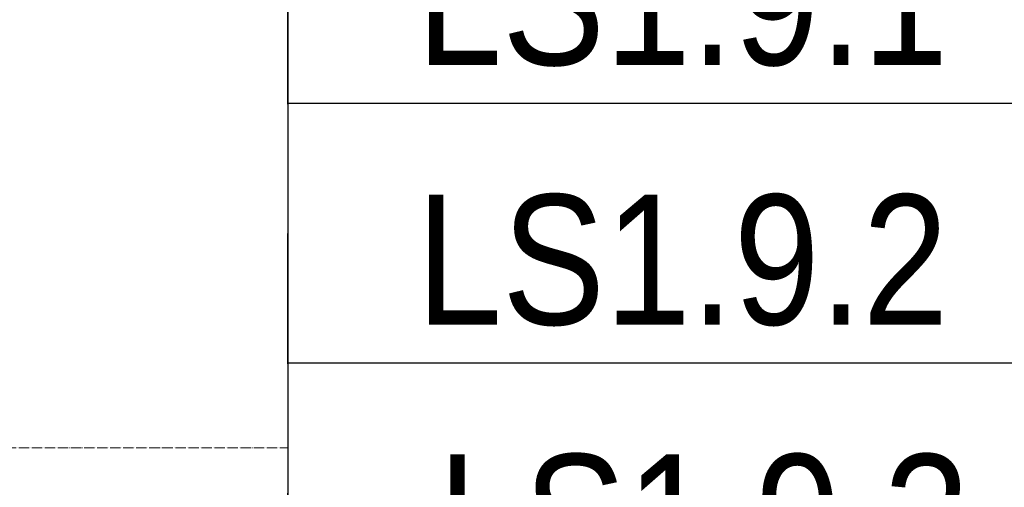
# Model space of a CAD drawing. Header units: millimetres. Extents: x 2069 to 83669, y 801 to 118701.
# Tile 20 of 145: x 8102 to 9996, y 49478 to 50377. Entities that reach past the tile are written whole.
import ezdxf
from ezdxf import colors
from ezdxf.entities.mleader import LeaderData, LeaderLine
from ezdxf.enums import TextEntityAlignment as Align
from ezdxf.math import Vec2, Vec3

# ---------------------------------------------------------------- set-up
doc = ezdxf.new("R2018")
doc.units = ezdxf.units.MM
doc.set_wipeout_variables(frame=1)
for name, pattern in [('ADSK_Линия сетки', [25, 20, -2.5, 0, -2.5]), ('ADSK_Штриховая_ш3 п1_5', [4.5, 3, -1.5]), ('Штрих_3_1_5_', [4.5, 3, -1.5])]:
    doc.linetypes.add(name, pattern=pattern)
doc.layers.add('_Разделитель помещений_', color=4, linetype='ADSK_Штриховая_ш3 п1_5', lineweight=40, true_color=0x00ffff)
for name, color, linetype, lineweight in [('КИП_выноска', 6, 'Continuous', 25), ('Оси', 7, 'Continuous', 9), ('Перекрытия', 7, 'Continuous', 18)]:
    doc.layers.add(name, color=color, linetype=linetype, lineweight=lineweight)
doc.styles.add('Arial', font='arial.ttf', dxfattribs={"width": 0.85, "height": 350})
doc.styles.add('GOST 2.304', font='simplex.shx', dxfattribs={"width": 0.65, "oblique": 15})
doc.styles.get("Standard").update_dxf_attribs({"font": 'arial.ttf'})

# ---------------------------------------------------------------- blocks, each defined once
blk = doc.blocks.new('135_SLK_GD_AR_rvt-1-Оборудование_B2_-11_400__На лист секция 6_-11_400')
at = {"layer": '_Разделитель помещений_', "color": 131, "linetype": 'Штрих_3_1_5_', "true_color": 0xaaffff}
blk.add_line((-13048359.7, -9241100.3), (-13048359.7, -9241400.3), dxfattribs=at)
at = {"layer": 'Перекрытия', "color": 253, "true_color": 0xaaaaaa}
blk.add_line((-13048559.7, -9241100.3), (-13048559.7, -9241400.3), dxfattribs=at)
blk = doc.blocks.new('A$C946fac60')
at = {"layer": 'Оси', "color": 253, "linetype": 'ADSK_Линия сетки', "true_color": 0xaaaaaa}
blk.add_line((78533.6, 26731.6), (800, 26731.6), dxfattribs=at)
at = {"lineweight": 5}
blk.add_blockref('135_SLK_GD_AR_rvt-1-Оборудование_B2_-11_400__На лист секция 6_-11_400', (13055312.4, 9268031.9), dxfattribs=at)
blk = doc.blocks.new('_None')
blk = doc.blocks.new('*U216')
at = {"color": 0, "linetype": 'Continuous', "lineweight": 30, "ltscale": 75, "width": 0.85, "flags": 104}
blk.add_attdef('ПРИМЕЧАНИЕ_1', text='', height=2.5, dxfattribs=at).set_placement((8, 3.611), align=Align.BOTTOM_CENTER)
at = {"color": 0, "lineweight": 30, "width": 0.85, "flags": 104}
blk.add_attdef('ПРИМЕЧАНИЕ_2', text='', height=2.5, dxfattribs=at).set_placement((8, -7.53), align=Align.BOTTOM_CENTER)
at = {"color": 0, "lineweight": 30, "style": 'GOST 2.304', "width": 0.85}
for tag, p in [('ИМЯ_КАБЕЛЯ_2', (8, -7.5)), ('ИМЯ_КАБЕЛЯ_3', (8, -12.5)), ('ИМЯ_КАБЕЛЯ_4', (8, -17.5)), ('ИМЯ_КАБЕЛЯ_5', (8, -22.5)), ('ИМЯ_КАБЕЛЯ_6', (8, -27.5)), ('ИМЯ_КАБЕЛЯ_7', (8, -32.5)), ('ИМЯ_КАБЕЛЯ_8', (8, -37.5)), ('ИМЯ_КАБЕЛЯ_9', (8, -42.5))]:
    blk.add_attdef(tag, text='', height=2.5, dxfattribs=at).set_placement(p, align=Align.BOTTOM_CENTER)
at = {"linetype": 'Continuous'}
blk.add_wipeout([(0, 2.5), (16, 2.5), (16, -2.5), (0, -2.5)], dxfattribs=at)
at = {"color": 0}
blk.add_line((0, -2.5), (0, 0), dxfattribs=at)
at = {"color": 0, "linetype": 'Continuous'}
blk.add_lwpolyline([(0, -2.5), (16, -2.5), (16, 2.5), (0, 2.5)], close=True, dxfattribs=at)
at = {"color": 0, "lineweight": 30, "style": 'GOST 2.304', "width": 0.85}
blk.add_attdef('ИМЯ_КАБЕЛЯ_1', text='', height=2.5, dxfattribs=at).set_placement((8, -2.5), align=Align.BOTTOM_CENTER)

msp = doc.modelspace()

# ---------------------------------------------------------------- block references
msp.add_blockref('A$C946fac60', (2954.3, 22822.3))

# ---------------------------------------------------------------- next in the draw order: leaders
at = {"layer": 'КИП_выноска'}
ml = msp.add_multileader_mtext('Standard', dxfattribs=at)
ml.set_content('LS1.9.1...LS1.9.4\\PДН1.9.1, ДН1.9.2', color=256, style='Arial')
ml.set_leader_properties(color=256, linetype='ByLayer', lineweight=-1)
ml.set_arrow_properties(name='NONE')
ml.build(insert=Vec2(0, 0))
ml.multileader.update_dxf_attribs({"has_dogleg": 0, "text_left_attachment_type": 6, "text_right_attachment_type": 6, "dogleg_length": 0.5, "arrow_head_size": 300})
ctx = ml.context
ctx.base_point, ctx.char_height, ctx.arrow_head_size, ctx.landing_gap_size, ctx.plane_origin = Vec3(9327.2, 51305.6), 250, 300, 100, Vec3(14486.1, 48733.3)
ctx.left_attachment, ctx.right_attachment, ctx.text_align_type = 6, 6, 2
notes = []
notes.append((ctx, [(1, (1, 1, 0), (11828.4, 51305.6), (-1, 0), 0.5, [(0, [(13363.8, 49059.3)], 0, [])])]))
ctx.mtext.insert, ctx.mtext.width, ctx.mtext.alignment, ctx.mtext.flow_direction = Vec3(11727.9, 51613.9), 3078.848, 3, 5
ctx.mtext.has_bg_fill, ctx.mtext.bg_color, ctx.mtext.bg_scale_factor, ctx.mtext.bg_transparency, ctx.mtext.use_window_bg_color = 1, -1027028792, 1.5, 0, 1
for ctx, leaders in notes:
    for number, flags, end, landing, length, lines in leaders:
        leader = LeaderData()
        leader.index, (leader.has_last_leader_line, leader.has_dogleg_vector, leader.attachment_direction) = number, flags
        leader.last_leader_point, leader.dogleg_vector, leader.dogleg_length = Vec3(end), Vec3(landing), length
        for number, points, colour, breaks in lines:
            line = LeaderLine()
            line.index, line.vertices, line.color, line.breaks = number, Vec3.list(points), colors.encode_raw_color(colour), breaks
            leader.lines.append(line)
        ctx.leaders.append(leader)

# ---------------------------------------------------------------- next in the draw order: block references
ref = msp.add_blockref('*U216', (8618, 50464.6), dxfattribs=dict(at, xscale=100, yscale=100, zscale=100))
ref.add_attrib('ИМЯ_КАБЕЛЯ_1', 'LS1.9.1 ', dxfattribs={"layer": '0', "color": 0, "lineweight": 30, "height": 250, "style": 'Arial', "width": 0.85}).set_placement((9418, 50214.6), align=Align.BOTTOM_CENTER)
lines = msp.add_mtext('\\W0.8500;', dxfattribs={"layer": '0', "color": 0, "lineweight": 30, "insert": (9418, 49711.6), "char_height": 2.5, "attachment_point": 1})
ref.add_attrib('ПРИМЕЧАНИЕ_2', '', (9418, 49711.6), dxfattribs={"flags": 104}).embed_mtext(lines)

# ---------------------------------------------------------------- next in the draw order: block references
ref = msp.add_blockref('*U216', (8618, 49965.6), dxfattribs=dict(at, xscale=100, yscale=100, zscale=100))
lines = msp.add_mtext('\\W0.8500;', dxfattribs={"layer": '0', "color": 0, "linetype": 'Continuous', "lineweight": 30, "ltscale": 75, "insert": (9418, 50326.6), "char_height": 2.5, "attachment_point": 1})
ref.add_attrib('ПРИМЕЧАНИЕ_1', '', (9418, 50326.6), dxfattribs={"flags": 104}).embed_mtext(lines)
ref.add_attrib('ИМЯ_КАБЕЛЯ_1', 'LS1.9.2 ', dxfattribs={"layer": '0', "color": 0, "lineweight": 30, "height": 250, "style": 'Arial', "width": 0.85}).set_placement((9418, 49715.6), align=Align.BOTTOM_CENTER)

# ---------------------------------------------------------------- next in the draw order: block references
ref = msp.add_blockref('*U216', (8618, 49466.6), dxfattribs=dict(at, xscale=100, yscale=100, zscale=100))
lines = msp.add_mtext('\\W0.8500;', dxfattribs={"layer": '0', "color": 0, "linetype": 'Continuous', "lineweight": 30, "ltscale": 75, "insert": (9418, 49827.7), "char_height": 2.5, "attachment_point": 1})
ref.add_attrib('ПРИМЕЧАНИЕ_1', '', (9418, 49827.7), dxfattribs={"flags": 104}).embed_mtext(lines)
ref.add_attrib('ИМЯ_КАБЕЛЯ_1', 'LS1.9.3', dxfattribs={"layer": '0', "color": 0, "lineweight": 30, "height": 250, "style": 'Arial', "width": 0.85}).set_placement((9418, 49216.6), align=Align.BOTTOM_CENTER)

doc.saveas('drawing.dxf')
